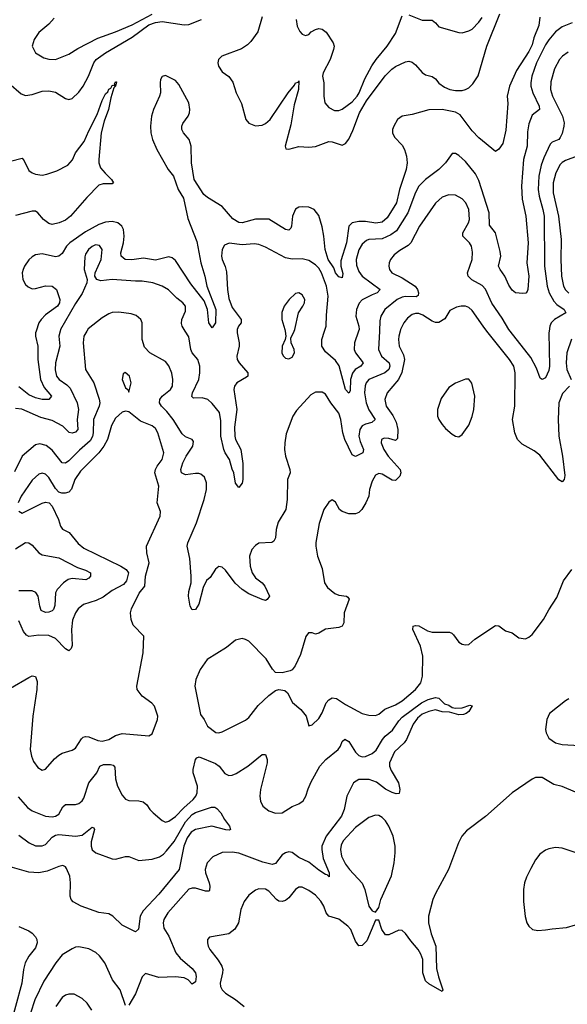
# Model space of a CAD drawing. Header units: inches. Extents: x 1649636 to 1815363, y 506543 to 641975.
# Tile 190 of 256: x 1741795 to 1745082, y 545962 to 551869. Entities that reach past the tile are written whole.
import ezdxf

# ---------------------------------------------------------------- set-up
doc = ezdxf.new("R2010")
doc.units = ezdxf.units.IN
doc.header["$MEASUREMENT"] = 0
doc.layers.add('B7544', color=7, linetype='Continuous')
doc.layers.add('B7545', color=7, linetype='Continuous')

msp = doc.modelspace()

# ---------------------------------------------------------------- linework, layer by layer
at = {"layer": 'B7544', "color": 5}
for points, elevation in [([(1742197.7, 550000), (1742179.3, 549970), (1742176.6, 549930), (1742191, 549771), (1742240.9, 549690), (1742272.9, 549592.9), (1742275.3, 549570), (1742271.9, 549550), (1742237.8, 549470), (1742236.6, 549390), (1742232.4, 549367.6), (1742218.4, 549341.6), (1742153.5, 549286.5), (1742090, 549221.6), (1742070, 549209.1), (1742050, 549210.6), (1741990, 549285.7), (1741954.1, 549314.1), (1741915.3, 549324.7), (1741890, 549319.2), (1741810, 549249.7), (1741763.7, 549156.3)], 460), ([(1742037.7, 550000), (1742030.2, 549970), (1742035.7, 549910), (1742009.6, 549810.4), (1742007.9, 549767.9), (1742016.3, 549730), (1742031.3, 549710), (1742077.9, 549677.9), (1742097.4, 549657.4), (1742140.6, 549570), (1742147.9, 549530), (1742141, 549470), (1742143.2, 549410), (1742130, 549394.8), (1742110, 549388.9), (1742092.7, 549392.7), (1742053.3, 549430), (1741990, 549464.3), (1741921.9, 549481.9), (1741808.4, 549531.6), (1741770, 549536.5)], 440), ([(1741893.5, 550000), (1741890.1, 549990), (1741889.5, 549969.5), (1741903.5, 549910), (1741904.2, 549830), (1741920.1, 549710), (1741941.3, 549661.3), (1741986.3, 549610), (1741969.2, 549590.8), (1741930, 549589.9), (1741890, 549599.2), (1741850, 549618.5), (1741790, 549666.1)], 420), ([(1743953.9, 550000), (1743948, 549890), (1743966, 549850), (1744012.3, 549810), (1744016.3, 549790), (1744009.6, 549770), (1743987.1, 549750), (1743890.5, 549709.5), (1743874.1, 549690), (1743867.4, 549672.6), (1743864.6, 549630), (1743873.4, 549570), (1743890, 549528.3), (1743927.9, 549470), (1743908, 549452), (1743870, 549442.4), (1743850, 549432), (1743836.4, 549410), (1743830.7, 549370), (1743838, 549338), (1743858.9, 549290), (1743854.9, 549270), (1743810, 549248.3), (1743790, 549257.4), (1743746.2, 549350), (1743735, 549390), (1743722.2, 549470), (1743710, 549508.2), (1743661.4, 549570), (1743630, 549622.4), (1743610, 549634.7), (1743570, 549634), (1743542, 549618), (1743455.5, 549524.5), (1743434.9, 549490), (1743394.9, 549385.1), (1743385.8, 549330), (1743385.2, 549290), (1743391.2, 549250), (1743416.5, 549170), (1743418.9, 549150), (1743403.1, 549110), (1743400.3, 548990), (1743392, 548930), (1743345.3, 548854.7), (1743334.2, 548810), (1743330, 548761.2), (1743319.4, 548740.6), (1743308.1, 548731.9), (1743230, 548728.7), (1743210, 548715.3), (1743187.3, 548690), (1743174.7, 548650), (1743178.5, 548590), (1743190, 548550.5), (1743210, 548521.3), (1743250.4, 548490), (1743266, 548470), (1743294, 548410), (1743281, 548390), (1743270, 548384.5), (1743250, 548389.6), (1743170, 548424.5), (1743130, 548450.7), (1743087.9, 548487.9), (1743030, 548566.3), (1743010, 548583.6), (1742990, 548589.4), (1742970, 548573.2), (1742937.8, 548522.2), (1742915.9, 548504.1), (1742897, 548463), (1742870, 548362), (1742850.5, 548330), (1742830, 548329.3), (1742817.2, 548350), (1742807.6, 548410), (1742810, 548438), (1742824.2, 548490), (1742825.1, 548530), (1742816, 548636), (1742799.4, 548710), (1742803.7, 548730), (1742855.9, 548850), (1742902.2, 548990), (1742916, 549050), (1742916, 549090), (1742904.5, 549124.5), (1742882.4, 549142.4), (1742870, 549147.1), (1742850, 549146.4), (1742790, 549138.2), (1742765.4, 549150), (1742762.8, 549170), (1742774.9, 549210), (1742793.2, 549250), (1742833.7, 549310), (1742838, 549338), (1742831, 549351), (1742790, 549365.4), (1742770, 549385.1), (1742715.2, 549470), (1742678.1, 549518.1), (1742646, 549550), (1742634.6, 549570), (1742636.8, 549590), (1742649.5, 549610.5), (1742700.4, 549650), (1742711.6, 549670), (1742714.8, 549710), (1742707.9, 549747.9), (1742690, 549791.8), (1742670, 549817.4), (1742575.6, 549870), (1742545, 549905), (1742529.8, 549949.8), (1742529.8, 550000)], 460), ([(1743100.7, 550000), (1743100.6, 549990), (1743112.7, 549930), (1743112.7, 549910), (1743097.6, 549850), (1743100.9, 549830), (1743111.8, 549810), (1743163.6, 549750), (1743164.6, 549735.4), (1743164.6, 549730), (1743156.6, 549723.4), (1743099.2, 549690), (1743084.8, 549670), (1743079.4, 549650), (1743097.4, 549530), (1743084.4, 549424.4), (1743086, 549370), (1743090.9, 549350), (1743121.5, 549290), (1743134.7, 549205.3), (1743134, 549110), (1743130, 549089), (1743110, 549062), (1743090, 549088.7), (1743080.5, 549150), (1743070, 549172.3), (1743055, 549230), (1743028, 549270), (1743019.9, 549290), (1743003.1, 549370), (1743002.9, 549462.9), (1742993.2, 549513.2), (1742950, 549567.1), (1742923.5, 549590), (1742890, 549599.8), (1742838.3, 549598.3), (1742827.4, 549607.4), (1742831.5, 549630), (1742871, 549710), (1742876.6, 549750), (1742875.7, 549790), (1742863.2, 549830), (1742829.8, 549870), (1742822, 549890), (1742810, 549967), (1742788.9, 550000)], 440), ([(1744077.8, 550000), (1744069.6, 549970.4), (1744067.6, 549950), (1744072.9, 549910), (1744098, 549858), (1744103.9, 549830), (1744088.3, 549751.7), (1744069.4, 549710.6), (1743999.7, 549630), (1743985.6, 549590), (1743995.2, 549550), (1744034.9, 549494.9), (1744054.9, 549454.9), (1744064, 549410), (1744063, 549357), (1744050, 549343.5), (1744010, 549355.7), (1743982.6, 549357.4), (1743967.1, 549350), (1743964.1, 549330), (1743979.8, 549290), (1744006.7, 549250), (1744079, 549170), (1744083.2, 549150), (1744076.5, 549130), (1744050, 549104.5), (1744030, 549107), (1743970, 549143.2), (1743950, 549146.3), (1743930, 549136.8), (1743910, 549099.5), (1743895.3, 549050), (1743889.4, 549010), (1743872.5, 548970), (1743849.1, 548930), (1743830, 548912), (1743810, 548904.1), (1743770, 548905.1), (1743730, 548917.6), (1743714.5, 548930), (1743690, 548974), (1743670, 548989.2), (1743650, 548974), (1743621.3, 548930), (1743593, 548847), (1743571.7, 548731.7), (1743571.4, 548710), (1743583.1, 548650), (1743610, 548576), (1743625.3, 548490), (1743642.8, 548462.8), (1743686.6, 548426.6), (1743710, 548416.8), (1743756, 548410), (1743764.9, 548404.9), (1743772.2, 548392.2), (1743741.8, 548310), (1743739.5, 548250), (1743730.4, 548230), (1743710, 548222), (1743630, 548211.6), (1743590, 548188.7), (1743570, 548183.5), (1743550, 548191.1), (1743529.1, 548190.9), (1743512.4, 548167.6), (1743480.4, 548059.6), (1743448.1, 547991.9), (1743430, 547969.5), (1743417.4, 547962.6), (1743370, 547951.5), (1743330, 547952), (1743312.2, 547972.2), (1743273.6, 548033.6), (1743170, 548139.6), (1743150, 548151.5), (1743130, 548155.6), (1743090, 548147), (1743036.9, 548103.1), (1742920.5, 548030), (1742877.6, 547970), (1742852.2, 547910), (1742845.7, 547870), (1742880.6, 547700.6), (1742902.6, 547670), (1742922.6, 547630), (1742972.3, 547592.3), (1742990, 547590.4), (1743010, 547596.4), (1743150, 547667.4), (1743170, 547683.6), (1743225.4, 547754.6), (1743290, 547815.6), (1743330, 547843.7), (1743350, 547850.5), (1743385.3, 547845.3), (1743403, 547830), (1743431.7, 547771.7), (1743482, 547730), (1743514.8, 547690), (1743530, 547632), (1743550, 547638), (1743590, 547676.3), (1743610, 547710.6), (1743634.6, 547770), (1743650, 547789.1), (1743670, 547799.7), (1743696.4, 547796.4), (1743750, 547761.2), (1743850, 547706.9), (1743890, 547696.5), (1743930, 547694.3), (1743950, 547703.6), (1743987.3, 547732.7), (1744050, 547758.1), (1744090, 547781.8), (1744170.6, 547850), (1744203.4, 547890), (1744212.2, 547930), (1744214.5, 548050), (1744200.9, 548110), (1744153.7, 548210), (1744157, 548230), (1744170, 548234.7), (1744190, 548231.6), (1744242, 548202), (1744270, 548193.7), (1744374.6, 548194.6), (1744389.1, 548189.1), (1744398.9, 548178.9), (1744430, 548135.5), (1744450, 548121.6), (1744470, 548118.4), (1744490, 548120.4), (1744527.3, 548152.7), (1744650, 548234.6), (1744670, 548231.8), (1744710, 548202.3), (1744751, 548191), (1744790, 548160.3), (1744830, 548155.3), (1744850, 548163.6), (1744870, 548180.3), (1744939.1, 548270), (1744970, 548328), (1745018.2, 548401.8), (1745058.3, 548501.7), (1745109.2, 548570)], 480), ([(1743387.6, 550000), (1743391.3, 549970), (1743387.7, 549950), (1743370.6, 549910), (1743368.7, 549868.7), (1743377.3, 549850), (1743390, 549837.3), (1743410, 549833.4), (1743430, 549844), (1743444.5, 549870), (1743442, 549890), (1743425.2, 549930), (1743422.7, 549957.3), (1743442, 550000)], 460), ([(1743829.3, 550000), (1743803.8, 549930), (1743802.7, 549890), (1743810, 549869.3), (1743855.4, 549810), (1743842, 549790), (1743808.9, 549771.1), (1743791.6, 549748.4), (1743779.6, 549710), (1743777.4, 549642.6), (1743771.2, 549628.8), (1743749.9, 549650), (1743712.5, 549792.5), (1743690, 549824), (1743630, 549875.6), (1743609, 549910), (1743609, 549950), (1743625.1, 550000)], 440), ([(1745094.2, 549670), (1745052.9, 549627.1), (1745030.7, 549570), (1745027.3, 549470), (1745031.2, 549370), (1745051.9, 549250), (1745065.8, 549134.2), (1745062.8, 549110), (1745050, 549097.2), (1745030, 549109.3), (1744916.1, 549256.1), (1744883.1, 549283.1), (1744810, 549322.6), (1744782.2, 549350), (1744767.1, 549390), (1744752.7, 549470), (1744766.3, 549550), (1744769.3, 549750), (1744759.6, 549790), (1744733.7, 549830), (1744599.5, 550000)], 480), ([(1744972.4, 550000), (1744971, 549990), (1744974.4, 549790), (1744970, 549764.5), (1744950, 549720.5), (1744930, 549709.6), (1744918.6, 549718.6), (1744897.4, 549777.4), (1744861.7, 549841.7), (1744738.3, 550000)], 460), ([(1745107.2, 549952.8), (1745079.1, 549870), (1745074.6, 549810), (1745079.3, 549770), (1745104.1, 549710)], 480), ([(1741740.6, 547859.4), (1741850, 547922.4), (1741870, 547931.8), (1741890, 547927.7), (1741899.2, 547899.2), (1741898.9, 547850), (1741874, 547690), (1741858.6, 547490), (1741865.3, 547450), (1741878.4, 547418.4), (1741903.4, 547383.4), (1741930, 547367), (1741950, 547373.7), (1742004.8, 547435.2), (1742030, 547456.5), (1742050, 547467.8), (1742110, 547485.7), (1742130, 547498.7), (1742165.3, 547554.7), (1742175.8, 547564.2), (1742190, 547568.9), (1742210, 547565.8), (1742264.5, 547544.5), (1742290, 547540.8), (1742330, 547551.5), (1742370, 547574.9), (1742410, 547586.5), (1742570, 547573.4), (1742590, 547584.7), (1742622, 547670), (1742624.7, 547690), (1742604.5, 547750), (1742588.2, 547768.2), (1742529.8, 547809.8), (1742500.5, 547850), (1742498, 547870), (1742536, 548070), (1742540.5, 548170), (1742476.6, 548236.6), (1742463.5, 548270), (1742460.4, 548310), (1742465.5, 548334.5), (1742511.6, 548428.4), (1742546, 548470), (1742549.4, 548530.6), (1742571.8, 548610), (1742558.7, 548670), (1742556.9, 548710), (1742638.9, 548890), (1742639.2, 548919.2), (1742619.8, 548970), (1742629.9, 549070), (1742606.5, 549150), (1742609.9, 549170), (1742620.2, 549190), (1742650, 549230.3), (1742659.9, 549270), (1742624.9, 549390), (1742610, 549417.2), (1742590, 549432.9), (1742520, 549460), (1742450, 549516), (1742430, 549521.2), (1742410, 549515.1), (1742370, 549477.6), (1742345.2, 549434.8), (1742321.5, 549350), (1742300.1, 549310), (1742270, 549269.9), (1742159.9, 549160.1), (1742126.9, 549110), (1742107, 549053), (1742090, 549034.2), (1742067.7, 549027.7), (1742047.7, 549027.7), (1742030, 549033.5), (1742010, 549056.9), (1741970, 549123.1), (1741950, 549141.8), (1741930, 549147.9), (1741910, 549141.8), (1741870, 549107.1), (1741803, 549010), (1741785.7, 548970)], 480), ([(1741790, 548919.5), (1741810, 548909.2), (1741930, 548969.2), (1741950, 548973.8), (1741971, 548970), (1741990.7, 548950), (1742028.5, 548870), (1742039.5, 548830), (1742052.4, 548812.4), (1742093, 548793), (1742146.3, 548726.3), (1742179.1, 548699.1), (1742401.3, 548590), (1742434, 548570), (1742448, 548550), (1742436.7, 548503.3), (1742419, 548481), (1742350, 548444.7), (1742296.5, 548403.5), (1742254.9, 548385.1), (1742179, 548361), (1742145.3, 548334.7), (1742129.5, 548310.5), (1742112.9, 548267.1), (1742107, 548210), (1742110, 548114), (1742103.5, 548096.5), (1742090, 548083.5), (1742070, 548094.5), (1742010, 548156), (1741970, 548175.2), (1741910, 548176.5), (1741850, 548168.9), (1741836.1, 548176.1), (1741818.3, 548198.3), (1741790, 548263.5)], 480), ([(1741770, 548695.3), (1741830, 548731.7), (1741850, 548730.2), (1741870, 548715.4), (1741910, 548670.2), (1741930, 548658.9), (1742030, 548641.1), (1742143, 548583), (1742190, 548566.8), (1742220.3, 548550), (1742219.2, 548530), (1742210, 548517.7), (1742192.3, 548507.7), (1742110, 548515.6), (1742086, 548510), (1742057.2, 548490), (1742019.3, 548450), (1742009.1, 548430.9), (1742005.6, 548354.4), (1741997.2, 548330), (1741990, 548321.5), (1741970, 548314.8), (1741950, 548312.4), (1741924.8, 548324.8), (1741915.4, 548350), (1741906.8, 548410), (1741892.3, 548432.3), (1741870, 548443), (1741790, 548442.1)], 460), ([(1741786.2, 547206.2), (1741842.1, 547142.1), (1741870, 547122.8), (1741950, 547091.6), (1741990, 547087.1), (1742010, 547090.3), (1742030, 547102), (1742054.1, 547145.9), (1742070, 547161.3), (1742130, 547160.7), (1742150, 547166.7), (1742170, 547183.6), (1742180.3, 547199.7), (1742210.7, 547290), (1742257.5, 547350), (1742276.5, 547390), (1742299, 547401), (1742340.6, 547400.6), (1742356.3, 547396.3), (1742365.1, 547385.1), (1742370, 547314.8), (1742381.5, 547270), (1742410, 547217), (1742430, 547193.7), (1742450, 547185.7), (1742510, 547182.6), (1742535.8, 547175.8), (1742558.2, 547158.2), (1742577, 547130), (1742597, 547110), (1742650, 547065.3), (1742670, 547055.6), (1742690, 547060.2), (1742730, 547088.9), (1742779.2, 547140.8), (1742837, 547190), (1742852.5, 547210), (1742860.8, 547230), (1742861.8, 547270), (1742837.1, 547350), (1742836.4, 547370), (1742849.9, 547430.1), (1742858.4, 547441.6), (1742872.7, 547447.3), (1742970, 547406.2), (1742991.4, 547390), (1743025.8, 547345.8), (1743050, 547334.4), (1743070, 547335.9), (1743094.2, 547345.8), (1743164, 547390), (1743250, 547460.3), (1743270, 547461.6), (1743280.7, 547430), (1743279.3, 547410), (1743240.7, 547250), (1743235.6, 547210), (1743240.5, 547180.5), (1743254, 547150), (1743290, 547122.3), (1743330, 547108.3), (1743370, 547110.2), (1743430, 547148.8), (1743470, 547165.4), (1743496.3, 547183.7), (1743512.3, 547210), (1743525.4, 547254.6), (1743543.9, 547296.1), (1743596.2, 547390), (1743632, 547430), (1743706, 547490), (1743720.2, 547510), (1743730, 547538.8), (1743746.6, 547553.4), (1743770, 547538), (1743810, 547474.6), (1743830, 547454.2), (1743850, 547447.1), (1743870, 547449.4), (1743910, 547467.3), (1743933.4, 547486.6), (1743972.3, 547550), (1743989, 547570), (1744032.7, 547607.3), (1744070, 547662.9), (1744090, 547684.6), (1744206.2, 547770), (1744247.3, 547790), (1744290, 547801.7), (1744310, 547798), (1744345.3, 547765.3), (1744370, 547757.4), (1744390, 547743), (1744410, 547738.7), (1744450, 547741.3), (1744496.7, 547756.7), (1744510, 547752), (1744490, 547719.3), (1744474, 547706), (1744459.3, 547700.7), (1744430, 547699.6), (1744375.1, 547715.1), (1744330, 547717.6), (1744290, 547729.2), (1744250, 547719.3), (1744210, 547702), (1744182, 547678), (1744157.2, 547642.8), (1744115.5, 547550), (1744101.5, 547530), (1744043.7, 547476.3), (1744013.8, 547410), (1744014.8, 547390), (1744024.3, 547364.3), (1744068.7, 547290), (1744077.1, 547250), (1744073, 547227), (1744054.9, 547225.1), (1744030, 547233), (1743990, 547253.5), (1743935.4, 547295.4), (1743891.4, 547311.4), (1743830, 547310.4), (1743799.3, 547290), (1743758.7, 547210), (1743741.6, 547130), (1743725.7, 547090), (1743635.1, 546970), (1743609.1, 546910.9), (1743607.7, 546890), (1743616.4, 546836.4), (1743652.2, 546750), (1743652.3, 546727.7), (1743639.5, 546739.5), (1743630, 546741.1), (1743590, 546766.9), (1743530, 546814.3), (1743470, 546843.7), (1743430, 546871.9), (1743410, 546876.3), (1743390, 546871.2), (1743370, 546858.3), (1743330, 546806.6), (1743310, 546800.3), (1743254, 546814), (1743110, 546868.9), (1743070, 546874.8), (1743010, 546871.9), (1742954, 546846), (1742920.9, 546810), (1742908.6, 546771.4), (1742911.1, 546750), (1742933.1, 546690), (1742936.8, 546670), (1742934.3, 546645.7), (1742930, 546640.5), (1742910, 546640.8), (1742850, 546659.5), (1742830, 546659.5), (1742810, 546652.2), (1742683.7, 546510), (1742660.8, 546470), (1742656.3, 546450), (1742659.7, 546419.7), (1742691.1, 546370), (1742732.3, 546270), (1742758.1, 546238.1), (1742830, 546177.7), (1742850.1, 546150), (1742855, 546130), (1742850, 546096.2), (1742830, 546082.9), (1742806.2, 546110), (1742781.8, 546121.8), (1742730, 546126.7), (1742630, 546123.8), (1742550, 546147.1), (1742530, 546127.8), (1742490, 546025.4), (1742450, 545958)], 460), ([(1745090, 547794.3), (1745070, 547783), (1744974.1, 547705.9), (1744958.5, 547670), (1744951.5, 547610), (1744954.3, 547590), (1744970, 547558.4), (1745010, 547530.3), (1745050, 547520.3), (1745154.9, 547514.9)], 480), ([(1745130, 547235.7), (1745050, 547267.9), (1745001.5, 547281.5), (1744930, 547322.9), (1744890, 547322.4), (1744870, 547313.1), (1744750.1, 547229.9), (1744590, 547089.7), (1744476.9, 547003.1), (1744449.2, 546970.8), (1744429.2, 546930.8), (1744367.8, 546770), (1744290, 546627.6), (1744273.8, 546590), (1744247.8, 546490), (1744248.7, 546450), (1744265.2, 546385.2), (1744291.7, 546310), (1744296.7, 546176.7), (1744307.5, 546127.5), (1744335.3, 546050), (1744330, 546039.3), (1744250, 546084.5), (1744230, 546103.9), (1744214, 546150), (1744214.2, 546230), (1744203.1, 546263.1), (1744187.1, 546290), (1744142, 546342), (1744110, 546387.6), (1744090, 546405.6), (1744070, 546406.3), (1744010, 546379.5), (1743990, 546379.3), (1743969, 546410), (1743950, 546466), (1743930, 546466), (1743877.5, 546342.5), (1743850, 546315.1), (1743830, 546313.6), (1743810, 546340.9), (1743781.7, 546410), (1743764.7, 546430), (1743710, 546472.5), (1743649.7, 546490), (1743634.2, 546510), (1743620.2, 546550), (1743601.4, 546581.4), (1743570, 546617.8), (1743530, 546645.1), (1743490, 546665.7), (1743470, 546665.7), (1743450, 546651.1), (1743410, 546601), (1743390, 546584.2), (1743370, 546578.2), (1743350, 546580.9), (1743336.3, 546590), (1743290, 546640.4), (1743270, 546652.8), (1743230, 546654.4), (1743210, 546646), (1743170, 546616), (1743142, 546578), (1743122.7, 546530), (1743108.5, 546450), (1743087, 546413), (1743050, 546384), (1742934.4, 546365.6), (1742922.8, 546350), (1742922, 546330), (1742926, 546310), (1742937.1, 546290), (1742986.2, 546226.2), (1743008, 546190), (1743013.8, 546170), (1743012.6, 546150), (1742998.4, 546090), (1743000.4, 546070), (1743010.4, 546050), (1743030.5, 546030), (1743090, 545991.6), (1743141.3, 545950)], 480), ([(1741790, 546977.6), (1741852.4, 546930), (1741890, 546912.8), (1741930, 546912.7), (1741950, 546920.4), (1741990, 546965.7), (1742010, 546977.5), (1742030, 546981.1), (1742130, 546971.3), (1742170, 546977.2), (1742230, 547024.6), (1742240, 547020), (1742244.6, 547010), (1742223.9, 546936.1), (1742223.3, 546910), (1742230, 546889.3), (1742251.7, 546870), (1742350, 546834.3), (1742370, 546833.1), (1742430, 546849.2), (1742449.1, 546849.1), (1742510, 546825.2), (1742590, 546832), (1742633.2, 546846.8), (1742657.3, 546862.7), (1742677.1, 546882.9), (1742721.6, 546938.4), (1742790, 547055.9), (1742830, 547100.6), (1742850, 547113.1), (1742945.5, 547145.5), (1742965.5, 547145.5), (1742977.5, 547137.5), (1743002, 547110), (1743024.4, 547070), (1743054.9, 547030), (1743060.7, 547010), (1743053.6, 547006.4), (1743031.8, 547008.2), (1742948.5, 547031.5), (1742850, 547010.9), (1742824.6, 546995.4), (1742799.6, 546960.4), (1742779.2, 546910), (1742752.2, 546770), (1742630, 546622.5), (1742536.2, 546523.8), (1742518.5, 546490), (1742507.7, 546412.3), (1742490, 546397.2), (1742410, 546437.6), (1742354, 546490), (1742330, 546504), (1742270, 546513.3), (1742164.5, 546550), (1742116.2, 546576.2), (1742104.7, 546590), (1742098.2, 546610), (1742101, 546690), (1742096.5, 546730), (1742076.4, 546776.4), (1742070, 546786), (1742053.9, 546793.9), (1742030, 546789), (1741960, 546760), (1741910, 546751.4), (1741850, 546755.5), (1741710, 546794.7)], 440), ([(1745146.1, 546866.1), (1745050, 546899.7), (1745010, 546902.2), (1744970, 546895.1), (1744950, 546887.1), (1744917.4, 546862.6), (1744891.5, 546828.5), (1744862.8, 546777.2), (1744836, 546724), (1744825, 546690), (1744818.9, 546650), (1744818, 546578), (1744829, 546489), (1744838.7, 546450), (1744850.4, 546430), (1744871.6, 546411.6), (1744904.4, 546404.4), (1744950, 546408), (1744990, 546415.9), (1745076.9, 546423.1), (1745130, 546439.7)], 520), ([(1741790, 546428.2), (1741850, 546403.5), (1741870, 546388.1), (1741890, 546366.7), (1741898, 546350), (1741899.8, 546330), (1741890, 546300.5), (1741849.2, 546250), (1741828.4, 546210), (1741818.6, 546170), (1741808.6, 546090), (1741731, 545810)], 440), ([(1742430, 545955.1), (1742397.3, 546050), (1742351.8, 546110), (1742305.7, 546210), (1742273.1, 546253.1), (1742252.5, 546272.5), (1742210, 546294.2), (1742150, 546307.1), (1742130, 546305.1), (1742110, 546295.8), (1742050, 546259.7), (1742011.1, 546210), (1741939.4, 546100.6), (1741885, 545990), (1741859.5, 545910)], 460), ([(1742227.4, 545927.4), (1742199.7, 545970), (1742170, 545998), (1742122.2, 546022.2), (1742090, 546024), (1742070, 546016.9), (1742050, 546003), (1742011.3, 545950)], 480)]:
    msp.add_lwpolyline(points, dxfattribs=dict(at, elevation=elevation))
for points, elevation in [([(1742427.7, 549752.3), (1742415.3, 549744.7), (1742410.6, 549710), (1742430, 549661), (1742444.7, 549650), (1742450, 549634), (1742463.7, 549690), (1742454, 549730)], 480), ([(1744490, 549712.7), (1744470, 549711.8), (1744410, 549688.2), (1744370, 549661.3), (1744324.4, 549595.6), (1744302.5, 549530), (1744302.7, 549490), (1744309.5, 549469.5), (1744330, 549439.6), (1744350, 549415.6), (1744390, 549382), (1744410, 549370.4), (1744430, 549365.5), (1744450, 549380.4), (1744490, 549436.4), (1744510, 549488), (1744520.2, 549530), (1744526.6, 549610), (1744507.6, 549687.6)], 520), ([(1743930, 547095.8), (1743890, 547082), (1743810, 547022.2), (1743737, 546943), (1743724, 546916), (1743719.8, 546890), (1743727.2, 546850), (1743750, 546802), (1743773.8, 546770), (1743849.4, 546689.4), (1743866, 546650), (1743890, 546551), (1743910, 546522), (1743930, 546514), (1743950, 546542), (1743961.6, 546590), (1744026.5, 546733.5), (1744042.9, 546810), (1744049.1, 546870), (1744047.5, 546910), (1744036, 546970), (1744010, 547031.3), (1743990, 547063), (1743970, 547083.5), (1743950, 547094.3)], 480)]:
    msp.add_lwpolyline(points, close=True, dxfattribs=dict(at, elevation=elevation))
at = {"layer": 'B7545', "color": 5}
for points, elevation in [([(1742002.7, 551877.3), (1741970, 551841.1), (1741910, 551791.2), (1741882, 551750), (1741870.4, 551710), (1741890.6, 551670), (1741940.5, 551640.5), (1741970, 551631.7), (1742010, 551630.3), (1742090, 551661.1), (1742144.7, 551695.3), (1742263.1, 551756.9), (1742370, 551795), (1742470, 551837.3), (1742590, 551902.1)], 440), ([(1743250, 551886.6), (1743224.5, 551795.5), (1743182.3, 551737.7), (1743162, 551718), (1743125.7, 551694.3), (1743008.8, 551650), (1742988.2, 551630), (1742983.8, 551610), (1742987.7, 551590), (1743010, 551555.6), (1743050, 551526.9), (1743073.9, 551493.9), (1743094, 551430), (1743126.5, 551366.5), (1743153.1, 551270), (1743170, 551248.8), (1743210, 551231.7), (1743250, 551236), (1743270, 551245.3), (1743299.1, 551270), (1743405.5, 551430), (1743443.7, 551476.3), (1743450, 551490.4), (1743466.8, 551493.2), (1743470, 551502), (1743468.9, 551450), (1743442.7, 551357.3), (1743421.4, 551238.6), (1743388.3, 551110), (1743393, 551093), (1743410, 551091.8), (1743470, 551108.5), (1743530, 551103.6), (1743570, 551107.2), (1743650, 551138.4), (1743670, 551136.6), (1743730, 551115.2), (1743750, 551125.4), (1743770, 551150.9), (1743795.3, 551204.7), (1743834.5, 551310), (1743877.3, 551382.7), (1743988.7, 551531.3), (1744027.8, 551572.2), (1744050, 551588), (1744110, 551615.9), (1744130, 551619.6), (1744150, 551614.3), (1744170, 551598.3), (1744210, 551551.5), (1744230, 551538), (1744270, 551528.2), (1744290, 551512.8), (1744310, 551488.6), (1744344, 551464), (1744375.8, 551450), (1744410, 551443.6), (1744450, 551444.2), (1744470.4, 551449.6), (1744490, 551460.6), (1744515.5, 551484.5), (1744547.5, 551532.5), (1744599, 551710), (1744677.1, 551902.9)], 420), ([(1743454.9, 551870), (1743460.3, 551830), (1743476.7, 551796.7), (1743490, 551780.7), (1743510, 551773), (1743530, 551780.5), (1743544.6, 551795.4), (1743570, 551809), (1743590, 551815.3), (1743610, 551812.2), (1743634.1, 551794.1), (1743676.9, 551730), (1743681.5, 551710), (1743677.7, 551690), (1743657.7, 551630), (1743616.9, 551550), (1743612.9, 551530), (1743620.2, 551490), (1743620.9, 551410), (1743627, 551370), (1743650, 551342.4), (1743684.5, 551324.5), (1743710, 551323.1), (1743730, 551331.5), (1743790, 551376.5), (1743820.8, 551410), (1743833.3, 551430), (1743866.1, 551513.9), (1743908.3, 551591.7), (1743933.8, 551630), (1744000.7, 551710), (1744050, 551785.3), (1744090, 551891.6)], 440), ([(1744130, 551898.6), (1744210, 551866.2), (1744270, 551865.7), (1744290, 551850.5), (1744310, 551824.9), (1744430, 551791.8), (1744450, 551790.4), (1744490, 551801.3), (1744510, 551812.4), (1744550, 551853.4), (1744570, 551881.1)], 440), ([(1741730, 551487.4), (1741803.5, 551423.5), (1741830, 551412.9), (1741870, 551419.7), (1741930, 551439.8), (1741970, 551442.7), (1742010, 551433.7), (1742070, 551394.9), (1742090, 551390.2), (1742110, 551396.1), (1742150, 551433.4), (1742176.3, 551470), (1742208.2, 551530), (1742240.4, 551610), (1742254.9, 551630), (1742309.3, 551670.7), (1742470, 551764.2), (1742570, 551837), (1742610, 551852.5), (1742650, 551857.8), (1742782.8, 551837.2), (1742810, 551839.5), (1742885.3, 551870)], 420), ([(1744916.1, 551883.9), (1744910, 551834), (1744880.9, 551759.1), (1744870, 551716.9), (1744850, 551676.8), (1744776.5, 551563.5), (1744734.3, 551470), (1744721.5, 551410), (1744725.4, 551365.4), (1744713.3, 551206.7), (1744693.7, 551126.3), (1744670, 551092), (1744650, 551077.2), (1744550, 551159.3), (1744510, 551201.6), (1744437.8, 551297.8), (1744410, 551314.5), (1744330, 551330.4), (1744250, 551328), (1744150, 551300.7), (1744090, 551290.6), (1744063.2, 551270), (1744040.1, 551230), (1744032.8, 551210), (1744032.3, 551190), (1744044.3, 551164.3), (1744090, 551115.3), (1744105, 551090), (1744117.1, 551050), (1744120.6, 551010), (1744113.6, 550970), (1744074.3, 550850), (1744055.8, 550770), (1743999.9, 550680.1), (1743970, 550653.2), (1743931.8, 550648.2), (1743870, 550658.1), (1743830, 550658.4), (1743790.5, 550649.5), (1743770.8, 550630), (1743756, 550530), (1743721.9, 550421.9), (1743722.1, 550390), (1743733.4, 550346.6), (1743730, 550319.5), (1743710, 550325.3), (1743690.8, 550350), (1743680.9, 550380.9), (1743647.1, 550430), (1743627.4, 550490), (1743620.7, 550570), (1743610, 550626.3), (1743590, 550693.6), (1743562.9, 550730), (1743530, 550743.1), (1743490, 550746.9), (1743470, 550743.5), (1743450, 550731.5), (1743432.1, 550690), (1743427.1, 550630), (1743422.8, 550617.2), (1743410, 550605.1), (1743390, 550609.1), (1743290, 550672.6), (1743210, 550672.2), (1743130, 550649.9), (1743110, 550651.2), (1743074.4, 550674.4), (1743010, 550747), (1742922, 550802), (1742900.7, 550820.7), (1742842.7, 550910), (1742825.3, 551010), (1742823.7, 551110), (1742811.4, 551150), (1742778.4, 551190), (1742769, 551210), (1742768, 551230), (1742774.4, 551245.6), (1742806.8, 551290), (1742813.6, 551310), (1742816.1, 551330), (1742810, 551369.5), (1742750, 551478.9), (1742730, 551504), (1742670, 551533.7), (1742650, 551527), (1742640.9, 551510), (1742637.4, 551490), (1742639.6, 551430), (1742634.7, 551410), (1742597.2, 551330), (1742586.8, 551290), (1742579.3, 551230), (1742582.2, 551190), (1742592.6, 551150), (1742617.4, 551090), (1742686, 550970), (1742718, 550930), (1742745.8, 550850), (1742777.2, 550797.2), (1742804.8, 550675.2), (1742858.9, 550538.9), (1742881.3, 550410), (1742906, 550330), (1742917.9, 550270), (1742972.3, 550130), (1742970.6, 550050), (1742950, 550020.9), (1742930, 550049.3), (1742923.1, 550130), (1742902.6, 550182.6), (1742823.1, 550283.1), (1742730, 550424.1), (1742710, 550439.8), (1742690, 550445.5), (1742610, 550425.6), (1742537.1, 550437.1), (1742467.6, 550427.6), (1742428, 550430), (1742403.4, 550450), (1742402.1, 550470), (1742417.5, 550530), (1742422.4, 550570), (1742417.5, 550610), (1742408.8, 550630), (1742384.2, 550650), (1742350, 550657.4), (1742310, 550653.2), (1742270, 550640.9), (1742190, 550595), (1742095.2, 550530), (1742076.6, 550510), (1742050, 550466.8), (1742030, 550449.8), (1742010, 550446), (1741930, 550463.9), (1741890, 550457), (1741870, 550446.3), (1741850, 550427.9), (1741823, 550390), (1741816.1, 550370), (1741810.9, 550350), (1741813.2, 550310), (1741830, 550280.8), (1741845.8, 550265.8), (1741870, 550255), (1741890, 550255.1), (1741950, 550272.5), (1741990, 550269.4), (1742015.8, 550250), (1742035.4, 550190), (1742033.1, 550170), (1742021, 550150), (1741950, 550097.8), (1741923.3, 550070), (1741910, 550049.7), (1741893.5, 550000)], 420), ([(1745111, 551850), (1745050, 551826.2), (1745010, 551796.2), (1744970, 551747.9), (1744950, 551717.4), (1744896.4, 551610), (1744869.5, 551529.5), (1744862.2, 551490), (1744863.3, 551470), (1744875.1, 551430), (1744912.3, 551350), (1744914.3, 551330), (1744870, 551295.1), (1744850, 551244.5), (1744843.2, 551196.8), (1744840.3, 551110), (1744819, 551030), (1744806.2, 550870), (1744811, 550791), (1744832.4, 550690), (1744846.6, 550530), (1744837.6, 550410), (1744850.9, 550329.1), (1744845.5, 550250), (1744841.1, 550238.9), (1744831.7, 550228.3), (1744814.4, 550225.6), (1744769.6, 550230), (1744750, 550246), (1744730, 550275.6), (1744706.5, 550330), (1744678, 550370), (1744669.1, 550390), (1744681.9, 550450), (1744678.1, 550478.1), (1744649.8, 550590), (1744615, 550635), (1744612.5, 550710), (1744550, 550904.7), (1744530, 550943.1), (1744470, 551017.4), (1744430, 551054), (1744410, 551065.1), (1744390, 551066.6), (1744350.3, 551010), (1744311.3, 550970), (1744229.6, 550910.4), (1744190, 550870.8), (1744170, 550832.8), (1744125.2, 550710), (1744057.2, 550602.8), (1744022.9, 550577.1), (1743970, 550553.9), (1743890.2, 550549.8), (1743875.5, 550544.5), (1743850, 550521.7), (1743830, 550488.2), (1743813.5, 550430), (1743816.5, 550396.5), (1743830, 550358), (1743851.3, 550330), (1743958.9, 550250), (1743941.3, 550230), (1743910, 550218.8), (1743850, 550187.7), (1743831.4, 550168.6), (1743816.1, 550130), (1743812.7, 550090), (1743831.2, 550030), (1743833, 550010), (1743829.3, 550000)], 440), ([(1745087.2, 551672.8), (1745053.4, 551650), (1745034.3, 551630), (1745005.3, 551574.7), (1744983.6, 551496.4), (1744981, 551450), (1744993.1, 551410), (1745053.4, 551290), (1745062.1, 551250), (1745061.5, 551230), (1745050, 551185.1), (1745038.9, 551161.1), (1745030, 551149.8), (1744990, 551133.5), (1744978.2, 551121.8), (1744940, 551040), (1744924.3, 550995.7), (1744910.6, 550930), (1744907.3, 550850), (1744912, 550810), (1744935.4, 550730), (1744942, 550690), (1744943.9, 550390), (1744960.5, 550270), (1744972.9, 550230), (1744999.8, 550179.8), (1745019.6, 550159.6), (1745062.8, 550130), (1745071.8, 550110), (1745004.7, 550070), (1744984.6, 550050), (1744976.6, 550030), (1744972.4, 550000)], 460), ([(1741675.4, 551004.6), (1741810, 551037.8), (1741822.4, 551022.4), (1741850, 550964.2), (1741870, 550949.5), (1741890, 550941.9), (1741930, 550936.6), (1741958.5, 550941.5), (1742017.6, 550962.4), (1742083.7, 550996.3), (1742111.5, 551028.5), (1742130.6, 551070), (1742182.2, 551137.8), (1742210, 551202.2), (1742260.9, 551299.1), (1742290, 551384.2), (1742310, 551424), (1742323.3, 551436.7), (1742330, 551451.1), (1742342.6, 551457.4), (1742350, 551473.4), (1742355.9, 551475.9), (1742368.9, 551471.1), (1742364.1, 551484.1), (1742370, 551496.3), (1742375.9, 551495.9), (1742370.4, 551470.4), (1742360.5, 551459.5), (1742341.2, 551398.8), (1742328, 551330), (1742301.1, 551258.9), (1742283.6, 551190), (1742270.1, 551030), (1742270.1, 551010), (1742280.7, 550980.7), (1742307.2, 550947.2), (1742346.5, 550910), (1742358, 550890), (1742350, 550883.1), (1742295.4, 550884.6), (1742270, 550875.3), (1742197.9, 550802.1), (1742100.7, 550690), (1742070, 550666.6), (1742031, 550650), (1741990, 550640.4), (1741970, 550645.1), (1741938.4, 550670), (1741903.4, 550710), (1741890, 550719.2), (1741870, 550720.4), (1741770, 550693.5)], 380), ([(1745141.6, 551050), (1745070, 551023.8), (1745050, 551012.4), (1745039.4, 551000.6), (1745012.3, 550950), (1744997.5, 550890), (1744997.4, 550830), (1745029.2, 550690), (1745044.7, 550550), (1745042.2, 550430), (1745047.5, 550330), (1745059.5, 550270), (1745070, 550248.3), (1745090, 550227.6)], 480), ([(1744738.3, 550000), (1744730.5, 550010), (1744690, 550078), (1744627.7, 550167.7), (1744590, 550251.1), (1744570, 550273.8), (1744508.9, 550308.9), (1744486.6, 550330), (1744482.2, 550350), (1744510.6, 550429.4), (1744513, 550473), (1744506.6, 550510), (1744494.5, 550530), (1744455.3, 550570), (1744454.6, 550590), (1744489, 550650), (1744494.6, 550670), (1744489.9, 550729.9), (1744471.6, 550770), (1744450, 550794), (1744410, 550816.8), (1744370, 550818.2), (1744330, 550804.7), (1744290, 550768.4), (1744193.9, 550630), (1744141.8, 550530), (1744126.6, 550513.4), (1744076.1, 550483.9), (1744042.6, 550457.4), (1744019.6, 550430), (1744012.3, 550410), (1744010.2, 550390), (1744014.7, 550370), (1744029.1, 550350), (1744090, 550319.3), (1744167.8, 550270), (1744183.3, 550250), (1744189.4, 550230), (1744186.8, 550213.2), (1744173.7, 550206.3), (1744110, 550207.1), (1744090, 550203.6), (1744061, 550190), (1743985.4, 550130), (1743962.9, 550090), (1743957.2, 550062.8), (1743953.9, 550000)], 460), ([(1743625.1, 550000), (1743634.8, 550030), (1743635.6, 550095.6), (1743646.6, 550210), (1743635.8, 550270), (1743606.9, 550350), (1743590, 550377.1), (1743570, 550397.7), (1743530, 550424.4), (1743490, 550433.8), (1743430, 550431.4), (1743390, 550439), (1743270, 550504), (1743230, 550519.7), (1743203.1, 550523.1), (1743130, 550518.4), (1743052.8, 550527.2), (1743024.8, 550515.2), (1743010, 550489), (1743006, 550450), (1743009.2, 550430), (1743028.7, 550388.7), (1743037, 550357), (1743041.6, 550250), (1743050, 550196.3), (1743070, 550142.8), (1743125, 550070), (1743124.9, 550050), (1743109, 550030), (1743100.7, 550010), (1743100.7, 550000)], 440), ([(1742788.9, 550000), (1742769.8, 550029.8), (1742765.9, 550045.9), (1742768.3, 550070), (1742790, 550121), (1742789.7, 550150), (1742774.7, 550170), (1742737.8, 550197.8), (1742688.2, 550248.2), (1742649.5, 550270), (1742595.1, 550290), (1742530, 550300.7), (1742490, 550299.8), (1742350, 550310.6), (1742282.6, 550302.6), (1742258, 550310), (1742246.6, 550330), (1742247.3, 550350), (1742284.4, 550430), (1742289.8, 550489.8), (1742274.1, 550514.1), (1742250, 550517), (1742230, 550507.9), (1742207.5, 550490), (1742190, 550462.9), (1742185.2, 550445.2), (1742181.7, 550370), (1742199.3, 550310), (1742198.7, 550290), (1742170, 550225.6), (1742130, 550166.9), (1742040.2, 550010), (1742037.7, 550000)], 440), ([(1743442, 550000), (1743446.6, 550010), (1743467.6, 550110), (1743494.3, 550150), (1743503.5, 550170), (1743506.3, 550190), (1743490, 550217.6), (1743470, 550229.6), (1743450, 550225.1), (1743413, 550190), (1743383, 550150), (1743368.5, 550111.5), (1743368.5, 550070), (1743386.4, 550010), (1743387.6, 550000)], 460), ([(1742529.8, 550000), (1742529.8, 550050), (1742522.7, 550070), (1742494.5, 550094.5), (1742463.6, 550103.6), (1742390, 550114.9), (1742350, 550111.4), (1742330, 550104.6), (1742290, 550080.8), (1742206.2, 550013.8), (1742197.7, 550000)], 460), ([(1744599.5, 550000), (1744575.8, 550030), (1744510, 550124.4), (1744490, 550141.8), (1744470, 550149.8), (1744444.7, 550150), (1744416.6, 550143.4), (1744375.9, 550124.1), (1744345.7, 550074.3), (1744310, 550052.8), (1744290, 550052.5), (1744270, 550059.8), (1744215.2, 550095.2), (1744190, 550105.4), (1744170, 550106.4), (1744150, 550100.6), (1744121.6, 550078.4), (1744100.6, 550050), (1744080.5, 550010), (1744077.8, 550000)], 480)]:
    msp.add_lwpolyline(points, dxfattribs=dict(at, elevation=elevation))

doc.saveas('drawing.dxf')
